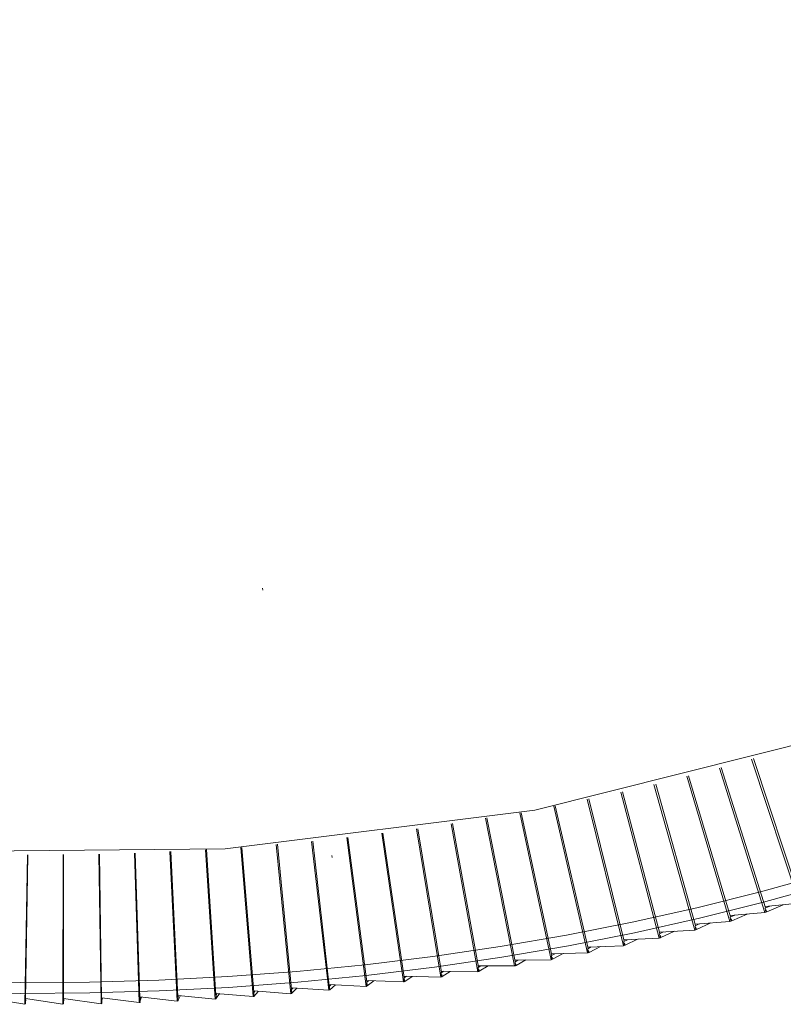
# Model space of a CAD drawing. Header units: millimetres. Extents: x 6154 to 9370, y -3062 to 6985.
# Tile 4 of 22: x 7499 to 7644, y -3062 to -2875. Entities that reach past the tile are written whole.
import ezdxf

# ---------------------------------------------------------------- set-up
doc = ezdxf.new("R2010")
doc.units = ezdxf.units.MM
doc.layers.add('E-LITE-EQPM', color=7, linetype='Continuous', lineweight=20)

# ---------------------------------------------------------------- blocks, each defined once
blk = doc.blocks.new('20116 - 20116 SAIGON IN Ivory white pendant lamp ø700-517438-00 Isometrico PDF')
at = {"layer": 'E-LITE-EQPM', "color": 251, "lineweight": 9, "true_color": 0x636466}
for p, q in [((2440.54, -2983.47), (2440.49, -2983.06)), ((2533.36, -3015.58), (2542.41, -3042.94)), ((2533.72, -3015.47), (2542.53, -3042.07)), ((2527.26, -3017.28), (2535.88, -3044.73)), ((2527.62, -3017.19), (2536, -3043.86)), ((2515.17, -3020.32), (2522.7, -3047.19)), ((2521.05, -3018.84), (2529.25, -3046.44)), ((2521.39, -3018.75), (2529.37, -3045.57)), ((2508.52, -3021.87), (2515.83, -3049.6)), ((2508.85, -3021.8), (2515.95, -3048.74)), ((2514.83, -3020.4), (2522.59, -3048.06)), ((2502.16, -3023.19), (2509.04, -3051.05)), ((2502.47, -3023.12), (2509.16, -3050.19)), ((2489.33, -3025.78), (2495.29, -3053.7)), ((2489.63, -3025.78), (2495.42, -3052.88)), ((2495.78, -3024.51), (2502.21, -3052.42)), ((2496.08, -3024.45), (2502.32, -3051.56)), ((2476.55, -3027.84), (2481.47, -3055.14)), ((2482.83, -3026.8), (2488.36, -3054.89)), ((2483.1, -3026.75), (2488.48, -3054.03)), ((2463.11, -3029.67), (2467.28, -3057.93)), ((2463.35, -3029.64), (2467.39, -3057.08)), ((2469.71, -3028.84), (2474.33, -3057.01)), ((2469.96, -3028.81), (2474.44, -3056.15)), ((2476.28, -3027.88), (2481.36, -3055.99)), ((2449.81, -3031.2), (2453.05, -3059.51)), ((2450.02, -3031.18), (2453.16, -3058.66)), ((2456.46, -3030.5), (2460.16, -3058.77)), ((2456.68, -3030.47), (2460.28, -3057.91)), ((2416.15, -3033.44), (2417.07, -3061.86)), ((2416.29, -3033.43), (2417.18, -3061.02)), ((2422.9, -3033.12), (2424.28, -3061.58)), ((2423.05, -3033.11), (2424.39, -3060.73)), ((2429.66, -3032.79), (2431.51, -3061.19)), ((2429.83, -3032.78), (2431.63, -3060.35)), ((2436.38, -3032.35), (2438.69, -3060.72)), ((2436.57, -3032.34), (2438.81, -3059.88)), ((2443.09, -3031.78), (2445.87, -3060.16)), ((2443.29, -3031.76), (2445.99, -3059.31)), ((2395.83, -3033.75), (2395.34, -3062.17)), ((2395.92, -3033.75), (2395.45, -3061.33)), ((2402.59, -3033.68), (2402.57, -3062.16)), ((2402.7, -3033.68), (2402.68, -3061.32)), ((2409.37, -3033.61), (2409.81, -3062.06)), ((2409.49, -3033.61), (2409.92, -3061.22)), ((2453.68, -3034.28), (2453.63, -3033.88)), ((2536.23, -3044.61), (2535.88, -3044.73)), ((2536.07, -3044.68), (2535.88, -3044.7)), ((2535.93, -3043.9), (2536.83, -3043.51)), ((2535.93, -3043.9), (2536.07, -3044.68)), ((2542.41, -3042.94), (2535.98, -3043.6)), ((2536.11, -3044.23), (2536.23, -3044.61)), ((2536.24, -3044.6), (2539.39, -3043.25)), ((2529.25, -3046.44), (2522.7, -3046.94)), ((2529.59, -3046.33), (2529.25, -3046.44)), ((2529.43, -3046.39), (2529.25, -3046.41)), ((2529.31, -3045.62), (2530.17, -3045.24)), ((2529.31, -3045.62), (2529.43, -3046.39)), ((2535.88, -3044.73), (2529.39, -3045.31)), ((2529.48, -3045.94), (2529.59, -3046.33)), ((2529.59, -3046.32), (2532.55, -3045.03)), ((2522.59, -3048.06), (2515.98, -3048.47)), ((2516.15, -3049.49), (2518.71, -3048.3)), ((2522.92, -3047.95), (2522.59, -3048.06)), ((2522.76, -3048.02), (2522.59, -3048.03)), ((2522.65, -3047.24), (2523.44, -3046.88)), ((2522.65, -3047.24), (2522.76, -3048.02)), ((2522.81, -3047.57), (2522.92, -3047.95)), ((2522.92, -3047.95), (2525.66, -3046.71)), ((2509.12, -3050.23), (2509.81, -3049.9)), ((2509.12, -3050.23), (2509.2, -3051.02)), ((2515.83, -3049.6), (2509.17, -3049.93)), ((2509.34, -3050.95), (2511.72, -3049.81)), ((2516.15, -3049.5), (2515.83, -3049.6)), ((2516, -3049.56), (2515.83, -3049.57)), ((2515.9, -3048.78), (2516.66, -3048.43)), ((2515.9, -3048.78), (2516, -3049.56)), ((2516, -3049.56), (2516.05, -3049.54)), ((2516.05, -3049.11), (2516.15, -3049.5)), ((2502.29, -3051.6), (2502.93, -3051.28)), ((2502.29, -3051.6), (2502.36, -3052.38)), ((2509.04, -3051.05), (2502.32, -3051.3)), ((2502.41, -3051.93), (2502.5, -3052.32)), ((2502.5, -3052.31), (2504.69, -3051.21)), ((2509.34, -3050.95), (2509.04, -3051.05)), ((2509.2, -3051.02), (2509.04, -3051.02)), ((2509.25, -3050.57), (2509.34, -3050.95)), ((2488.46, -3054.07), (2489, -3053.77)), ((2495.29, -3053.7), (2488.48, -3053.77)), ((2488.63, -3054.79), (2490.49, -3053.75)), ((2495.57, -3053.61), (2495.29, -3053.7)), ((2495.44, -3053.67), (2495.29, -3053.67)), ((2495.38, -3052.88), (2495.98, -3052.57)), ((2495.38, -3052.88), (2495.44, -3053.67)), ((2502.21, -3052.42), (2495.44, -3052.58)), ((2495.49, -3053.22), (2495.57, -3053.61)), ((2495.57, -3053.6), (2497.61, -3052.53)), ((2502.5, -3052.32), (2502.21, -3052.42)), ((2502.36, -3052.38), (2502.21, -3052.38)), ((2474.43, -3056.19), (2474.9, -3055.9)), ((2481.36, -3055.99), (2474.46, -3055.89)), ((2481.61, -3055.91), (2481.36, -3055.99)), ((2481.46, -3055.18), (2481.97, -3054.88)), ((2481.46, -3055.18), (2481.49, -3055.96)), ((2488.36, -3054.89), (2481.5, -3054.88)), ((2481.54, -3055.52), (2481.61, -3055.91)), ((2481.61, -3055.89), (2483.32, -3054.88)), ((2488.63, -3054.8), (2488.36, -3054.89)), ((2488.51, -3054.86), (2488.36, -3054.85)), ((2488.46, -3054.07), (2488.51, -3054.86)), ((2488.55, -3054.41), (2488.63, -3054.8)), ((2460.28, -3057.95), (2460.66, -3057.67)), ((2467.28, -3057.93), (2460.31, -3057.65)), ((2460.38, -3058.66), (2461.63, -3057.71)), ((2474.33, -3057.01), (2467.39, -3056.82)), ((2467.39, -3057.12), (2467.4, -3057.9)), ((2467.4, -3057.11), (2467.8, -3056.83)), ((2467.45, -3057.46), (2467.51, -3057.85)), ((2467.51, -3057.83), (2468.9, -3056.86)), ((2474.57, -3056.92), (2474.33, -3057.01)), ((2474.46, -3056.98), (2474.33, -3056.97)), ((2474.43, -3056.19), (2474.46, -3056.98)), ((2474.51, -3056.53), (2474.57, -3056.92)), ((2474.57, -3056.9), (2476.12, -3055.92)), ((2481.49, -3055.96), (2481.36, -3055.96)), ((2445.87, -3060.16), (2438.83, -3059.62)), ((2445.79, -3059.34), (2446, -3059.35)), ((2446, -3059.35), (2445.97, -3060.14)), ((2446, -3059.35), (2446.29, -3059.07)), ((2453.05, -3059.51), (2446.02, -3059.05)), ((2446.06, -3060.05), (2447, -3059.12)), ((2452.95, -3058.68), (2453.17, -3058.7)), ((2453.25, -3059.43), (2453.05, -3059.51)), ((2453.17, -3058.7), (2453.15, -3059.48)), ((2460.16, -3058.77), (2453.16, -3058.4)), ((2453.17, -3058.7), (2453.5, -3058.42)), ((2453.21, -3059.04), (2453.25, -3059.43)), ((2453.25, -3059.4), (2454.34, -3058.46)), ((2460.38, -3058.69), (2460.16, -3058.77)), ((2460.28, -3057.95), (2460.27, -3058.74)), ((2460.33, -3058.29), (2460.38, -3058.69)), ((2467.51, -3057.85), (2467.28, -3057.93)), ((2467.4, -3057.9), (2467.28, -3057.9)), ((2395.34, -3062.17), (2388.23, -3061)), ((2395.35, -3061.35), (2395.51, -3061.38)), ((2395.51, -3061.38), (2395.39, -3062.16)), ((2395.51, -3061.38), (2395.46, -3061.08)), ((2402.57, -3062.16), (2395.46, -3061.08)), ((2402.57, -3061.34), (2402.73, -3061.36)), ((2402.73, -3061.36), (2402.62, -3062.14)), ((2409.81, -3062.06), (2402.7, -3061.07)), ((2402.73, -3061.36), (2402.73, -3061.07)), ((2409.8, -3061.24), (2409.97, -3061.26)), ((2409.97, -3061.26), (2409.87, -3062.04)), ((2417.07, -3061.86), (2409.96, -3060.96)), ((2409.97, -3061.26), (2410.02, -3060.97)), ((2410.01, -3061.26), (2410.06, -3060.97)), ((2417.04, -3061.04), (2417.22, -3061.06)), ((2417.22, -3061.06), (2417.14, -3061.84)), ((2424.28, -3061.58), (2417.18, -3060.76)), ((2417.19, -3061.4), (2417.21, -3061.8)), ((2417.2, -3061.66), (2417.5, -3060.8)), ((2417.22, -3061.06), (2417.32, -3060.78)), ((2424.24, -3060.75), (2424.43, -3060.77)), ((2424.43, -3061.51), (2424.28, -3061.58)), ((2424.43, -3060.77), (2424.35, -3061.55)), ((2424.38, -3061.51), (2424.89, -3060.52)), ((2424.41, -3061.11), (2424.43, -3061.51)), ((2431.51, -3061.19), (2424.43, -3060.47)), ((2424.43, -3060.77), (2424.57, -3060.49)), ((2431.46, -3060.37), (2431.65, -3060.39)), ((2431.68, -3061.13), (2431.51, -3061.19)), ((2431.65, -3060.39), (2431.6, -3061.17)), ((2438.69, -3060.72), (2431.63, -3060.09)), ((2431.63, -3061.13), (2432.3, -3060.15)), ((2431.65, -3060.39), (2431.85, -3060.11)), ((2431.65, -3060.73), (2431.68, -3061.13)), ((2438.63, -3059.9), (2438.83, -3059.92)), ((2438.87, -3060.66), (2438.69, -3060.72)), ((2438.83, -3059.92), (2438.78, -3060.7)), ((2438.82, -3060.66), (2439.62, -3059.72)), ((2438.83, -3059.92), (2439, -3059.72)), ((2438.84, -3060.26), (2438.87, -3060.66)), ((2446.06, -3060.09), (2445.87, -3060.16)), ((2446.03, -3059.72), (2446.06, -3060.09)), ((2395.44, -3062.11), (2395.34, -3062.17)), ((2395.44, -3061.8), (2395.44, -3062.11)), ((2402.68, -3062.1), (2402.57, -3062.16)), ((2402.68, -3061.74), (2402.68, -3062.1)), ((2409.94, -3062), (2409.81, -3062.06)), ((2409.93, -3061.6), (2409.94, -3062)), ((2417.21, -3061.8), (2417.07, -3061.86))]:
    blk.add_line(p, q, dxfattribs=at)
for points in [[(2638.72, -2966.6, 0), (2596.89, -2991.6, 0), (2547.41, -3011.4, 0), (2492.19, -3025.25, 0), (2433.35, -3032.62, 0), (2373.15, -3033.21, 0), (2313.91, -3027.02, 0), (2257.9, -3014.27, 0), (2207.28, -2995.45, 0), (2163.98, -2971.3, 0), (2129.68, -2942.73, 0), (2105.69, -2910.85, 0), (2092.94, -2876.88, 0), (2091.9, -2842.13, 0), (2102.63, -2807.92, 0), (2124.72, -2775.59, 0), (2157.3, -2746.36, 0)], [(2381.23, -3059.86, 0), (2394.44, -3060.09, 0), (2407.67, -3060.02, 0), (2420.87, -3059.64, 0), (2434.04, -3058.96, 0), (2447.16, -3057.98, 0), (2460.19, -3056.69, 0), (2473.13, -3055.11, 0), (2485.94, -3053.23, 0), (2498.62, -3051.05, 0), (2511.14, -3048.58, 0), (2523.47, -3045.82, 0), (2535.61, -3042.79, 0), (2547.52, -3039.47, 0)], [(2381.29, -3057.79, 0), (2394.46, -3058.02, 0), (2407.63, -3057.95, 0), (2420.79, -3057.58, 0), (2433.91, -3056.9, 0), (2446.98, -3055.92, 0), (2459.96, -3054.64, 0), (2472.85, -3053.06, 0), (2485.62, -3051.18, 0), (2498.24, -3049.01, 0), (2510.71, -3046.55, 0), (2522.99, -3043.81, 0), (2535.08, -3040.78, 0), (2546.94, -3037.48, 0)]]:
    blk.add_polyline3d(points, dxfattribs=at)

msp = doc.modelspace()

# ---------------------------------------------------------------- block references
at = {"layer": 'E-LITE-EQPM', "color": 8, "lineweight": 9, "true_color": 0x808080}
msp.add_blockref('20116 - 20116 SAIGON IN Ivory white pendant lamp ø700-517438-00 Isometrico PDF', (5104.93, 0), dxfattribs=at)

doc.saveas('drawing.dxf')
